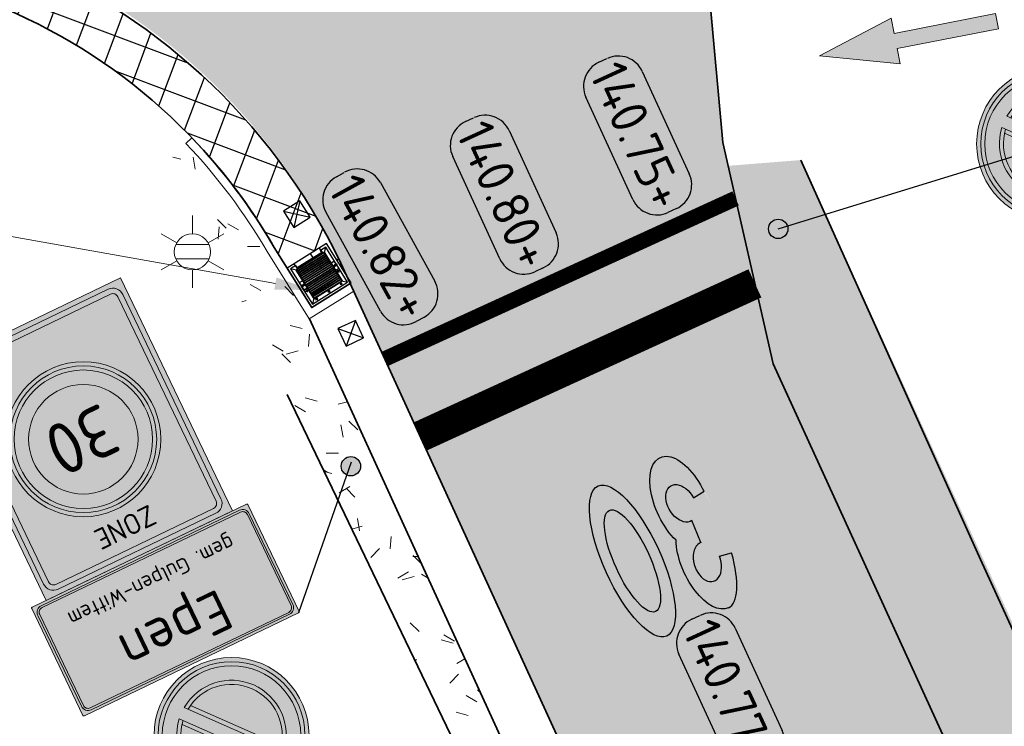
# Model space of a CAD drawing. Header units: metres. Extents: x 191748 to 192615, y 309710 to 310028.
# Tile 7 of 76: x 191797.42 to 191806.95, y 309842.45 to 309849.28. Entities that reach past the tile are written whole.
import ezdxf
from ezdxf import colors
from ezdxf.entities.mleader import LeaderData, LeaderLine
from ezdxf.enums import TextEntityAlignment as Align
from ezdxf.math import Vec2, Vec3

# ---------------------------------------------------------------- set-up
doc = ezdxf.new("R2010")
doc.units = ezdxf.units.M
doc.linetypes.add('VH-OPSLUITBAND-SO', pattern=[10, 4, -2, 2, -2])
doc.layers.add('0_Ontwerp', color=7, linetype='Continuous')
for name, color, linetype, lineweight in [('B-ME-IE-MEUBILAIR_WEGMEUBILAIR_LICHTMAST-S', 7, 'Continuous', 13), ('N-WE-GR-GRAS-A', 62, 'Continuous', 9), ('N-WE-IE-MEUBILAIR_WEGMEUBILAIR_VERKEERSBORDPAAL-S-200', 7, 'Continuous', 25), ('N-WE-RI-HWA_RIOOLPUT_BETON-S-200', 150, 'Continuous', 25), ('N-WE-VH-GOOT-G', 170, 'Continuous', 35), ('N-WE-VH-KANTOPSLUITING_OPSLUITBAND_80X200 VOORKANT-G', 1, 'Continuous', 35), ('N-WE-VH-KANTOPSLUITING_OPSLUITBAND_80X200-G', 5, 'VH-OPSLUITBAND-SO', 18), ('N-WE-VH-KANTVERHARDING-G', 5, 'Continuous', 35), ('N-WE-VH-VERHARDING_ASFALT-A', 253, 'Continuous', 9), ('N-WE-VH-VERHARDING_GRASBETON-A', 251, 'Continuous', 9), ('N-WE-VW-VERKEERSTEKEN_BORD_E-S-200', 7, 'Continuous', 25), ('N-WE-VW-VERKEERSTEKEN_BORD_ZONEBORD-S-200', 7, 'Continuous', 25), ('X-XX-AL-AANPIJLING-S', 6, 'Continuous', 5), ('X-XX-AL-AANPIJLING_INRIT-S', 6, 'Continuous', 5), ('X-XX-AL-HOOGTELABEL-S', 7, 'Continuous', 25)]:
    doc.layers.add(name, color=color, linetype=linetype, lineweight=lineweight)
doc.layers.add('N-WE-VW-MARKERING_DWARS-S', color=7, linetype='Continuous', true_color=0xf7f7f7)
doc.layers.add('N-WE-VW-MARKERING_SYMBOOL-S', color=7, linetype='Continuous', lineweight=25, true_color=0xf7f7f7)
doc.styles.add('NLCS-ISO', font='NLCS-ISO.ttf')
doc.styles.add('NLCS-ISO-ANNOTATIVE-T18', font='NLCS-ISO.ttf', dxfattribs={"height": 1.8})
doc.styles.add('NLCS-ISO-M200-T18', font='NLCS-ISO.ttf', dxfattribs={"height": 0.36})
doc.styles.add('NLCS-RVV-M200-T25', font='NLCS-RVV.ttf')
doc.styles.add('NLCS-RW', font='NLCS-RVV.ttf', dxfattribs={"height": 0.128})

# ---------------------------------------------------------------- blocks, each defined once
blk = doc.blocks.new('INRIT')
at = {"layer": 'X-XX-AL-AANPIJLING_INRIT-S'}
blk.add_hatch(color=254, dxfattribs=at).paths.add_polyline_path([(-1.75, 0.075), (-1.75, -0.075), (-0.75, -0.075), (-0.75, -0.225), (0, 0), (-0.75, 0.225), (-0.75, 0.075)])
at = {"layer": 'X-XX-AL-AANPIJLING_INRIT-S', "flags": 128}
blk.add_lwpolyline([(-1.75, 0.075), (-1.75, -0.075), (-0.75, -0.075), (-0.75, -0.225), (0, 0), (-0.75, 0.225), (-0.75, 0.075)], close=True, dxfattribs=at)
blk = doc.blocks.new('N-SVW-VERKEERSTEKEN_BORD_E01-SO')
at = {"true_color": 0xff0000}
h = blk.add_hatch(color=1, dxfattribs=at)
h.dxf.hatch_style = 1
h.paths.add_polyline_path([(-3.75, 0), (-3.55, 0, -1), (3.55, 0), (3.75, 0, 1)])
at = {"true_color": 0xffffff}
h = blk.add_hatch(color=7, dxfattribs=at)
h.dxf.hatch_style = 1
h.paths.add_polyline_path([(-3.55, 0), (-3.35, 0, -1), (3.35, 0), (3.55, 0, 1)])
at = {"true_color": 0xff0000}
h = blk.add_hatch(color=1, dxfattribs=at)
h.dxf.hatch_style = 1
h.paths.add_polyline_path([(-3.35, 0), (-2.65, 0, -1), (2.65, 0), (3.35, 0, 1)])
at = {"true_color": 0xffffff}
h = blk.add_hatch(color=7, dxfattribs=at)
h.dxf.hatch_style = 1
h.paths.add_polyline_path([(1.932, -1.507), (2.074, -1.65, 0.169585), (2.65, 0, 0.627905), (-1.65, 2.074), (-1.507, 1.932, -0.884205)])
at = {"true_color": 0x007dc8}
h = blk.add_hatch(color=152, dxfattribs=at)
h.dxf.hatch_style = 1
h.paths.add_polyline_path([(-1.342, 2.05), (2.05, -1.342, 0.145992), (2.45, 0, 0.596263)])
at = {"true_color": 0xff0000}
h = blk.add_hatch(color=1, dxfattribs=at)
h.dxf.hatch_style = 1
h.paths.add_polyline_path([(-1.65, 2.074, 0.056786), (-2.074, 1.65), (1.65, -2.074, 0.056786), (2.074, -1.65)])
at = {"true_color": 0xffffff}
h = blk.add_hatch(color=7, dxfattribs=at)
h.dxf.hatch_style = 1
h.paths.add_polyline_path([(-1.342, 2.05, 0.020695), (-1.507, 1.932), (1.932, -1.507, 0.020695), (2.05, -1.342)], flags=17)
h = blk.add_hatch(color=7, dxfattribs=at)
h.dxf.hatch_style = 1
h.paths.add_polyline_path([(-1.932, 1.507), (-2.074, 1.65, 0.169585), (-2.65, 0, 0.627905), (1.65, -2.074), (1.507, -1.932, -0.884205)])
h = blk.add_hatch(color=7, dxfattribs=at)
h.dxf.hatch_style = 1
h.paths.add_polyline_path([(-1.932, 1.507, 0.020695), (-2.05, 1.342), (1.342, -2.05, 0.020695), (1.507, -1.932)], flags=17)
at = {"true_color": 0x007dc8}
h = blk.add_hatch(color=152, dxfattribs=at)
h.dxf.hatch_style = 1
h.paths.add_polyline_path([(-2.05, 1.342, 0.145992), (-2.45, 0, 0.596263), (1.342, -2.05)])
at = {"true_color": 0xff0000}
h = blk.add_hatch(color=1, dxfattribs=at)
h.dxf.hatch_style = 1
h.paths.add_polyline_path([(3.75, 0), (3.55, 0, -1), (-3.55, 0), (-3.75, 0, 1)])
at = {"true_color": 0xffffff}
h = blk.add_hatch(color=7, dxfattribs=at)
h.dxf.hatch_style = 1
h.paths.add_polyline_path([(3.55, 0), (3.35, 0, -1), (-3.35, 0), (-3.55, 0, 1)])
at = {"true_color": 0xff0000}
h = blk.add_hatch(color=1, dxfattribs=at)
h.dxf.hatch_style = 1
h.paths.add_polyline_path([(3.35, 0), (2.65, 0, -1), (-2.65, 0), (-3.35, 0, 1)])
at = {"color": 7, "lineweight": 0, "true_color": 0xffffff}
for points in [[(2.074, -1.65), (-1.65, 2.074)], [(2.05, -1.342), (-1.342, 2.05)], [(1.65, -2.074), (-2.074, 1.65)], [(1.342, -2.05), (-2.05, 1.342)]]:
    blk.add_lwpolyline(points, dxfattribs=at)
at = {"color": 1, "lineweight": 0, "true_color": 0xff0000}
blk.add_circle((0, 0), 3.75, dxfattribs=at)
at = {"color": 7, "lineweight": 0, "true_color": 0xffffff}
for radius in [3.55, 3.35]:
    blk.add_circle((0, 0), radius, dxfattribs=at)
for radius, start, end in [(2.65, 321.5002, 128.4998), (2.45, 322.0335, 127.9665), (2.65, 141.5002, 308.4998), (2.45, 142.0335, 307.9665)]:
    blk.add_arc((0, 0), radius, start, end, dxfattribs=at)
blk = doc.blocks.new('SAL-HOOGTE-WEGPEIL-200-SO')
for p, q in [((-0.545, 0.3025), (0.545, 0.3025)), ((-0.8, -0.0425), (-0.8, 0.0425)), ((0.8, 0.0475), (0.8, -0.0425)), ((0.545, -0.2975), (-0.545, -0.2975))]:
    blk.add_line(p, q)
for centre, start, end in [((-0.545, 0.0475), 90, 180), ((0.545, 0.0475), 360, 90), ((-0.545, -0.0425), 180, 270), ((0.545, -0.0425), 270, 0)]:
    blk.add_arc(centre, 0.255, start, end)
at = {"style": 'NLCS-ISO'}
blk.add_attdef('HOOGTE', text='', height=0.36, dxfattribs=at).set_placement((0, 0.0025), align=Align.MIDDLE_CENTER)
blk = doc.blocks.new('Kombord')
at = {"layer": 'N-WE-VW-VERKEERSTEKEN_BORD_ZONEBORD-S-200'}
h = blk.add_hatch(color=160, dxfattribs=at)
h.dxf.hatch_style = 1
edge = h.paths.add_edge_path()
edge.add_arc((-1.1566, 1.1504), 0.01, 90, 180)
edge.add_line((-1.1666, 1.1504), (-1.1666, -1.1504))
edge.add_arc((-1.1566, -1.1504), 0.01, 180, 270)
edge.add_line((-1.1566, -1.1604), (-0.01, -1.1604))
edge.add_arc((-0.01, -1.1504), 0.01, 270, 360)
edge.add_line((0, -1.1504), (0, 1.1504))
edge.add_arc((-0.01, 1.1504), 0.01, 0, 90)
edge.add_line((-0.01, 1.1604), (-1.1566, 1.1604))
at = {"layer": 'N-WE-VW-VERKEERSTEKEN_BORD_ZONEBORD-S-200', "true_color": 0xffffff}
h = blk.add_hatch(color=7, dxfattribs=at)
h.dxf.hatch_style = 1
edge = h.paths.add_edge_path(flags=16)
edge.add_line((-1.1216, -1.0654), (-1.1216, 1.0654))
edge.add_arc((-1.0716, 1.0654), 0.05, 90, 180, ccw=False)
edge.add_line((-1.0716, 1.1154), (-0.095, 1.1154))
edge.add_arc((-0.095, 1.0654), 0.05, 0, 90, ccw=False)
edge.add_line((-0.045, 1.0654), (-0.045, -1.0654))
edge.add_arc((-0.095, -1.0654), 0.05, -90, 0, ccw=False)
edge.add_line((-0.095, -1.1154), (-1.0716, -1.1154))
edge.add_arc((-1.0716, -1.0654), 0.05, 180, 270, ccw=False)
edge = h.paths.add_edge_path()
edge.add_line((-1.1416, -1.0654), (-1.1416, 1.0654))
edge.add_arc((-1.0716, 1.0654), 0.07, 90, 180, ccw=False)
edge.add_line((-1.0716, 1.1354), (-0.095, 1.1354))
edge.add_arc((-0.095, 1.0654), 0.07, 0, 90, ccw=False)
edge.add_line((-0.025, 1.0654), (-0.025, -1.0654))
edge.add_arc((-0.095, -1.0654), 0.07, -90, 0, ccw=False)
edge.add_line((-0.095, -1.1354), (-1.0716, -1.1354))
edge.add_arc((-1.0716, -1.0654), 0.07, 180, 270, ccw=False)
at = {"layer": 'N-WE-VW-VERKEERSTEKEN_BORD_ZONEBORD-S-200', "color": 7, "lineweight": 0, "true_color": 0xffffff, "flags": 128}
for points in [[(-1.1666, -1.1504), (-1.1666, 1.1504, -0.414214), (-1.1566, 1.1604), (-0.01, 1.1604, -0.414214), (0, 1.1504), (0, -1.1504, -0.414214), (-0.01, -1.1604), (-1.1566, -1.1604, -0.414214)], [(-1.1416, -1.0654), (-1.1416, 1.0654, -0.414214), (-1.0716, 1.1354), (-0.095, 1.1354, -0.414214), (-0.025, 1.0654), (-0.025, -1.0654, -0.414214), (-0.095, -1.1354), (-1.0716, -1.1354, -0.414214)], [(-1.1216, -1.0654), (-1.1216, 1.0654, -0.414214), (-1.0716, 1.1154), (-0.095, 1.1154, -0.414214), (-0.045, 1.0654), (-0.045, -1.0654, -0.414214), (-0.095, -1.1154), (-1.0716, -1.1154, -0.414214)]]:
    blk.add_lwpolyline(points, format="xyb", close=True, dxfattribs=at)
at = {"layer": 'N-WE-VW-VERKEERSTEKEN_BORD_ZONEBORD-S-200', "color": 7, "true_color": 0xffffff, "insert": (-0.5833, 0), "char_height": 0.4, "attachment_point": 5, "rotation": 90, "style": 'NLCS-RW'}
blk.add_mtext_dynamic_manual_height_columns('Epen\\P{\\H0.375x;gem. Gulpen-Wittem}', width=17.598866, gutter_width=9, heights=[0], dxfattribs=at)
blk = doc.blocks.new('B-SIE-WEG_LICHTMAST-SO')
at = {"color": 0, "linetype": 'ByBlock', "lineweight": -2}
for points in [[(0, 0.875), (0, 1.75)], [(-0.758, 0.437), (-1.516, 0.875)], [(0.758, 0.437), (1.516, 0.875)], [(-0.804, 0.346), (0.804, 0.346)], [(-0.758, -0.438), (-1.516, -0.875)], [(-0.804, -0.346), (0.804, -0.346)], [(0.758, -0.438), (1.516, -0.875)], [(0, -0.875), (0, -1.75)]]:
    blk.add_lwpolyline(points, dxfattribs=at)
blk.add_circle((0, 0), 0.875, dxfattribs=at)
at = {"color": 0, "linetype": 'ByBlock', "lineweight": -2, "style": 'NLCS-ISO-ANNOTATIVE-T18'}
blk.add_attdef('SYMBOOL', (2.5, -2.5), '', height=1.8, dxfattribs=at)
blk = doc.blocks.new('N-SVW-VERKEERSTEKEN_BORD_ZONEBORD BEGIN_A01_030-SO')
at = {"true_color": 0xffffff}
h = blk.add_hatch(color=7, dxfattribs=at)
h.dxf.hatch_style = 1
h.paths.add_polyline_path([(5.002, 6.251), (-5.002, 6.251), (-5.002, 0), (-4.756, 0), (-4.756, 5.486, -0.414214), (-4.231, 6.011), (4.247, 6.011, -0.414214), (4.772, 5.486), (4.772, 0), (5.002, 0)])
at = {"true_color": 0x191919}
h = blk.add_hatch(color=250, dxfattribs=at)
h.dxf.hatch_style = 1
h.paths.add_polyline_path([(-4.494, 5.486, -0.414214), (-4.231, 5.748), (4.247, 5.748, -0.414214), (4.51, 5.486), (4.51, 0), (4.772, 0), (4.772, 5.486, 0.414214), (4.247, 6.011), (-4.231, 6.011, 0.414214), (-4.756, 5.486), (-4.756, 0), (-4.494, 0)])
at = {"true_color": 0xffffff}
h = blk.add_hatch(color=7, dxfattribs=at)
h.dxf.hatch_style = 1
h.paths.add_polyline_path([(4.51, 5.486, 0.414214), (4.247, 5.748), (-4.231, 5.748, 0.414214), (-4.494, 5.486), (-4.494, 0), (-3.75, 0, -1), (3.75, 0), (4.51, 0)])
at = {"true_color": 0xff0000}
h = blk.add_hatch(color=1, dxfattribs=at)
h.dxf.hatch_style = 1
h.paths.add_polyline_path([(-3.75, 0), (-3.55, 0, -1), (3.55, 0), (3.75, 0, 1)])
at = {"true_color": 0xffffff}
h = blk.add_hatch(color=7, dxfattribs=at)
h.dxf.hatch_style = 1
h.paths.add_polyline_path([(-3.55, 0), (-3.35, 0, -1), (3.35, 0), (3.55, 0, 1)])
at = {"true_color": 0xff0000}
h = blk.add_hatch(color=1, dxfattribs=at)
h.dxf.hatch_style = 1
h.paths.add_polyline_path([(-3.35, 0), (-2.65, 0, -1), (2.65, 0), (3.35, 0, 1)])
at = {"true_color": 0xffffff}
h = blk.add_hatch(color=7, dxfattribs=at)
h.dxf.hatch_style = 1
h.paths.add_polyline_path([(-2.65, 0), (2.65, 0, 1)])
h = blk.add_hatch(color=7, dxfattribs=at)
h.dxf.hatch_style = 1
h.paths.add_polyline_path([(5.002, 0), (4.772, 0), (4.772, -5.491, -0.414214), (4.247, -6.016), (-4.231, -6.016, -0.414214), (-4.756, -5.491), (-4.756, 0), (-5.002, 0), (-5.002, -6.251), (5.002, -6.251)])
at = {"true_color": 0x191919}
h = blk.add_hatch(color=250, dxfattribs=at)
h.dxf.hatch_style = 1
h.paths.add_polyline_path([(-4.494, 0), (-4.756, 0), (-4.756, -5.491, 0.414214), (-4.231, -6.016), (4.247, -6.016, 0.414214), (4.772, -5.491), (4.772, 0), (4.51, 0), (4.51, -5.491, -0.414214), (4.247, -5.753), (-4.231, -5.753, -0.414214), (-4.494, -5.491)])
at = {"true_color": 0xffffff}
h = blk.add_hatch(color=7, dxfattribs=at)
h.dxf.hatch_style = 1
h.paths.add_polyline_path([(-3.75, 0), (-4.494, 0), (-4.494, -5.491, 0.414214), (-4.231, -5.753), (4.247, -5.753, 0.414214), (4.51, -5.491), (4.51, 0), (3.75, 0, -1)])
at = {"true_color": 0xff0000}
h = blk.add_hatch(color=1, dxfattribs=at)
h.dxf.hatch_style = 1
h.paths.add_polyline_path([(3.75, 0), (3.55, 0, -1), (-3.55, 0), (-3.75, 0, 1)])
at = {"true_color": 0xffffff}
h = blk.add_hatch(color=7, dxfattribs=at)
h.dxf.hatch_style = 1
h.paths.add_polyline_path([(3.55, 0), (3.35, 0, -1), (-3.35, 0), (-3.55, 0, 1)])
at = {"true_color": 0xff0000}
h = blk.add_hatch(color=1, dxfattribs=at)
h.dxf.hatch_style = 1
h.paths.add_polyline_path([(3.35, 0), (2.65, 0, -1), (-2.65, 0), (-3.35, 0, 1)])
at = {"true_color": 0xffffff}
h = blk.add_hatch(color=7, dxfattribs=at)
h.dxf.hatch_style = 1
h.paths.add_polyline_path([(2.65, 0), (-2.65, 0, 1)])
at = {"color": 251, "lineweight": 0, "true_color": 0x4b4b4b}
blk.add_lwpolyline([(-5.002, 6.251), (5.002, 6.251), (5.002, -6.251), (-5.002, -6.251)], close=True, dxfattribs=at)
at = {"color": 250, "lineweight": 0, "true_color": 0x191919}
for points in [[(-4.231, 6.011), (4.247, 6.011, -0.414214), (4.772, 5.486), (4.772, -5.491, -0.414214), (4.247, -6.016), (-4.231, -6.016, -0.414214), (-4.756, -5.491), (-4.756, 5.486, -0.414214)], [(-4.231, 5.748), (4.247, 5.748, -0.414214), (4.51, 5.486), (4.51, -5.491, -0.414214), (4.247, -5.753), (-4.231, -5.753, -0.414214), (-4.494, -5.491), (-4.494, 5.486, -0.414214)]]:
    blk.add_lwpolyline(points, format="xyb", close=True, dxfattribs=at)
at = {"color": 1, "lineweight": 0, "true_color": 0xff0000}
blk.add_circle((0, 0), 3.75, dxfattribs=at)
at = {"color": 7, "lineweight": 0, "true_color": 0xffffff}
for radius in [3.55, 3.35, 2.65]:
    blk.add_circle((0, 0), radius, dxfattribs=at)
at = {"color": 250, "true_color": 0x191919, "style": 'NLCS-RVV-M200-T25'}
for s, height, p in [('ZONE', 1, (0.02, 4.714)), ('30', 2.5, (0.1, 0))]:
    blk.add_text(s, height=height, dxfattribs=at).set_placement(p, align=Align.MIDDLE_CENTER)
blk.add_attdef('RVV_ONDERSCHRIFT', text='', height=1, dxfattribs=at).set_placement((0.02, -4.717), align=Align.MIDDLE_CENTER)
blk = doc.blocks.new('SVW-MARKERING_SYMBOOL_30_1.6')
h = blk.add_hatch(color=256)
h.dxf.hatch_style = 1
edge = h.paths.add_edge_path()
edge.add_ellipse((-0.3233, 1.1094), major_axis=(0, 0.4892), ratio=0.505908, start_angle=229.69703, end_angle=360)
edge.add_ellipse((-0.3233, 0.7784), major_axis=(0, 0.8202), ratio=0.336382, start_angle=360, end_angle=424.7382)
edge.add_line((-0.5728, 1.1284), (-0.4532, 1.1094))
edge.add_ellipse((-0.3233, 1.1094), major_axis=(0.0206, 0.1955), ratio=0.658877, start_angle=180, end_angle=453.97914, ccw=False)
edge.add_line((-0.3439, 0.9139), (-0.3526, 0.6842))
edge.add_ellipse((-0.3285, 0.4892), major_axis=(0.0206, -0.1955), ratio=0.658877, start_angle=-93.97914, end_angle=181.54452, ccw=False)
edge.add_line((-0.4584, 0.4892), (-0.5794, 0.4729))
edge.add_ellipse((-0.3233, 0.7784), major_axis=(0, 0.8202), ratio=0.336382, start_angle=471.86752, end_angle=474.28139)
edge.add_ellipse((-0.3285, 0.4892), major_axis=(0, 0.4892), ratio=0.505908, start_angle=95.64436, end_angle=180)
edge.add_ellipse((-0.3285, 0.4892), major_axis=(0, 0.4892), ratio=0.505908, start_angle=180, end_angle=308.3955)
h = blk.add_hatch(color=256)
h.dxf.hatch_style = 1
edge = h.paths.add_edge_path()
edge.add_ellipse((0.3328, 0.8), major_axis=(0, 0.7986), ratio=0.345489, start_angle=0, end_angle=360)
edge = h.paths.add_edge_path(flags=16)
edge.add_ellipse((0.3328, 0.8), major_axis=(0, 0.5379), ratio=0.31733, start_angle=0, end_angle=360)
at = {"flags": 128}
for points in [[(-0.4532, 1.1094), (-0.5728, 1.1284)], [(-0.3439, 0.9139), (-0.3526, 0.6842)], [(-0.4584, 0.4892), (-0.5794, 0.4729)]]:
    blk.add_lwpolyline(points, dxfattribs=at)
for centre, major_axis, ratio, start_param, end_param in [((-0.3233, 0.7784), (0, 0.8202), 0.336382, 6.283185, 7.41308), ((-0.3233, 1.1094), (0.0206, 0.1955), 0.658877, 3.114636, 7.923431), ((-0.3233, 0.7784), (0, 0.8202), 0.336382, 8.235642, 8.277772)]:
    blk.add_ellipse(centre, major_axis=major_axis, ratio=ratio, start_param=start_param, end_param=end_param)
at = {"extrusion": (0, 0, -1)}
for centre, major_axis, ratio, start_param, end_param in [((-0.3233, 1.1094), (0, 0.4892), 0.505908, 0, 2.274216), ((-0.3285, 0.4892), (0, 0.4892), 0.505908, 0.900669, 4.613876), ((-0.3285, 0.4892), (0.0206, -0.1955), 0.658877, 3.114636, 7.923431)]:
    blk.add_ellipse(centre, major_axis=major_axis, ratio=ratio, start_param=start_param, end_param=end_param, dxfattribs=at)
for major_axis, ratio in [((0, 0.7986), 0.345489), ((0, 0.7986), 0.345489), ((0, 0.7986), 0.345489), ((0, 0.7986), 0.345489), ((0, 0.5379), 0.31733)]:
    blk.add_ellipse((0.3328, 0.8), major_axis=major_axis, ratio=ratio)
blk = doc.blocks.new('Roosterdeksel')
at = {"lineweight": -2}
for points in [[(-1.1, -0.55), (0, -0.55), (0, 0.55), (-1.1, 0.55)], [(-0.95, -0.4), (-0.15, -0.4), (-0.15, 0.4), (-0.95, 0.4)]]:
    blk.add_lwpolyline(points, close=True, dxfattribs=at)
for points in [[(-0.555, 0.49), (-1.04, 0.49), (-1.04, -0.49), (-0.555, -0.49)], [(-0.06, 0.34), (-0.06, 0.49), (-0.545, 0.49)], [(-0.555, 0.39), (-0.94, 0.39), (-0.94, -0.39), (-0.555, -0.39)], [(-0.16, 0.34), (-0.16, 0.39), (-0.545, 0.39)], [(-0.545, -0.39), (-0.16, -0.39), (-0.16, -0.34)], [(-0.545, -0.49), (-0.06, -0.49), (-0.06, -0.34)]]:
    blk.add_lwpolyline(points, dxfattribs=at)
at = {"flags": 128}
for points in [[(-0.94, 0.39), (-1.04, 0.49)], [(-0.7, 0.472), (-0.7, 0.408)], [(-0.565, 0.4), (-0.565, 0.48)], [(-0.555, 0.48), (-0.555, 0.49)], [(-0.555, 0.4), (-0.555, 0.48)], [(-0.55, 0.378), (-0.55, 0.501)], [(-0.545, 0.48), (-0.545, 0.49)], [(-0.545, 0.4), (-0.545, 0.48)], [(-0.535, 0.4), (-0.535, 0.48)], [(-0.16, 0.39), (-0.06, 0.49)], [(-0.953, 0.34), (-1.025, 0.34)], [(-0.99, 0.372), (-0.99, 0.308)], [(-0.904, -0.39), (-0.904, 0.39)], [(-0.894, -0.39), (-0.894, 0.39)], [(-0.858, -0.39), (-0.858, 0.39)], [(-0.848, -0.39), (-0.848, 0.39)], [(-0.812, -0.39), (-0.812, 0.39)], [(-0.802, -0.39), (-0.802, 0.39)], [(-0.766, -0.39), (-0.766, 0.39)], [(-0.756, -0.39), (-0.756, 0.39)], [(-0.663, 0.44), (-0.735, 0.44)], [(-0.72, -0.39), (-0.72, 0.39)], [(-0.71, -0.39), (-0.71, 0.39)], [(-0.674, -0.39), (-0.674, 0.39)], [(-0.664, -0.39), (-0.664, 0.39)], [(-0.628, -0.39), (-0.628, 0.39)], [(-0.618, -0.39), (-0.618, 0.39)], [(-0.582, -0.39), (-0.582, 0.39)], [(-0.572, -0.39), (-0.572, 0.39)], [(-0.535, 0.454), (-0.565, 0.454)], [(-0.535, 0.426), (-0.565, 0.426)], [(-0.555, 0.39), (-0.555, 0.4)], [(-0.545, 0.39), (-0.545, 0.4)], [(-0.528, -0.39), (-0.528, 0.39)], [(-0.518, -0.39), (-0.518, 0.39)], [(-0.482, -0.39), (-0.482, 0.39)], [(-0.472, -0.39), (-0.472, 0.39)], [(-0.436, -0.39), (-0.436, 0.39)], [(-0.426, -0.39), (-0.426, 0.39)], [(-0.39, -0.39), (-0.39, 0.39)], [(-0.38, -0.39), (-0.38, 0.39)], [(-0.344, -0.39), (-0.344, 0.39)], [(-0.334, -0.39), (-0.334, 0.39)], [(-0.298, -0.39), (-0.298, 0.39)], [(-0.288, -0.39), (-0.288, 0.39)], [(-0.252, -0.39), (-0.252, 0.39)], [(-0.242, -0.39), (-0.242, 0.39)], [(-0.206, -0.39), (-0.206, 0.39)], [(-0.196, -0.39), (-0.196, 0.39)], [(-0.12, 0.34), (-0.16, 0.34)], [(-0.16, -0.34), (-0.16, 0.34)], [(-0.06, 0.35), (-0.15, 0.35)], [(-0.12, -0.34), (-0.12, 0.34)], [(-0.12, 0.34), (-0.06, 0.34)], [(-0.06, 0.35), (0, 0.35)], [(-0.953, 0), (-1.025, 0)], [(-0.99, 0.032), (-0.99, -0.032)], [(-0.12, -0.1), (-0.15, -0.1)], [(-0.12, -0.1), (0, -0.1)], [(-0.94, -0.39), (-1.04, -0.49)], [(-0.953, -0.34), (-1.025, -0.34)], [(-0.99, -0.308), (-0.99, -0.372)], [(-0.663, -0.44), (-0.735, -0.44)], [(-0.7, -0.408), (-0.7, -0.472)], [(-0.565, -0.48), (-0.565, -0.4)], [(-0.535, -0.426), (-0.565, -0.426)], [(-0.535, -0.454), (-0.565, -0.454)], [(-0.555, -0.4), (-0.555, -0.39)], [(-0.555, -0.48), (-0.555, -0.4)], [(-0.55, -0.502), (-0.55, -0.379)], [(-0.545, -0.4), (-0.545, -0.39)], [(-0.545, -0.48), (-0.545, -0.4)], [(-0.535, -0.48), (-0.535, -0.4)], [(-0.12, -0.34), (-0.16, -0.34)], [(-0.16, -0.39), (-0.06, -0.49)], [(-0.06, -0.35), (-0.15, -0.35)], [(-0.12, -0.34), (-0.06, -0.34)], [(-0.06, -0.35), (0, -0.35)], [(-0.555, -0.49), (-0.555, -0.48)], [(-0.545, -0.49), (-0.545, -0.48)]]:
    blk.add_lwpolyline(points, dxfattribs=at)
for points in [[(-0.655, 0.48), (-0.445, 0.48), (-0.445, 0.4), (-0.655, 0.4)], [(-0.655, -0.4), (-0.445, -0.4), (-0.445, -0.48), (-0.655, -0.48)]]:
    blk.add_lwpolyline(points, close=True)
for centre, radius in [((-0.99, 0.34), 0.015), ((-0.99, 0.34), 0.005), ((-0.7, 0.44), 0.015), ((-0.7, 0.44), 0.005), ((-0.99, 0), 0.015), ((-0.99, 0), 0.005), ((-0.99, -0.34), 0.015), ((-0.99, -0.34), 0.005), ((-0.7, -0.44), 0.015), ((-0.7, -0.44), 0.005)]:
    blk.add_circle(centre, radius)
blk = doc.blocks.new('SIE-WEG_PAAL_ALGEMEEN-SO')
h = blk.add_hatch(color=256)
edge = h.paths.add_edge_path()
edge.add_arc((0, 0), 0.938, 0, 360)
blk.add_circle((0, 0), 0.938)
blk = doc.blocks.new('SIE-WEG_PAAL_HOUT-SO')
for p, q in [((-0.9375, 0.9375), (0.9375, -0.9375)), ((0.9375, 0.9375), (-0.9375, -0.9375))]:
    blk.add_line(p, q)
at = {"flags": 128}
blk.add_lwpolyline([(-0.9375, -0.9375), (0.9375, -0.9375), (0.9375, 0.9375), (-0.9375, 0.9375)], close=True, dxfattribs=at)

msp = doc.modelspace()

# ---------------------------------------------------------------- hatches: boundary and pattern name
at = {"layer": '0_Ontwerp'}
h = msp.add_hatch(dxfattribs=at)
h.set_pattern_fill('ANSI37', color=170, scale=0.1)
h.set_pattern_definition([(69.40086, (191800.82956, 309845.8217), (-0.2972006, 0.1117053), []), (159.40086, (191800.82956, 309845.8217), (-0.1117053, -0.2972006), [])])
edge = h.paths.add_edge_path()
edge.add_line((191800.5841, 309846.8076), (191800.5284, 309846.9284))
edge.add_arc((191795.1194, 309844.3317), 6, 25.64496, 111.33031)
edge.add_line((191792.9369, 309849.9207), (191784.533, 309846.639))
edge.add_line((191784.533, 309846.639), (191779.465, 309844.513))
edge.add_line((191779.465, 309844.513), (191771.452, 309841.278))
edge.add_arc((191775.2324, 309829.9866), 11.9074, 108.5106, 134.14598)
edge.add_line((191766.939, 309838.531), (191758.675, 309831.351))
edge.add_line((191758.675, 309831.351), (191757.566, 309830.068))
edge.add_line((191757.566, 309830.068), (191752.899, 309823.834))
edge.add_line((191752.899, 309823.834), (191748.779, 309818.281))
edge.add_line((191748.779, 309818.281), (191749.1805, 309817.9831))
edge.add_line((191749.1805, 309817.9831), (191753.2999, 309823.5352))
edge.add_line((191753.2999, 309823.5352), (191757.9557, 309829.7543))
edge.add_line((191757.9557, 309829.7543), (191759.0299, 309830.997))
edge.add_line((191759.0299, 309830.997), (191767.2775, 309838.1627))
edge.add_arc((191775.2324, 309829.9866), 11.4074, 108.43526, 134.21452, ccw=False)
edge.add_line((191771.625, 309840.8086), (191779.6553, 309844.0506))
edge.add_line((191779.6553, 309844.0506), (191784.7207, 309846.1755))
edge.add_line((191784.7207, 309846.1755), (191793.1188, 309849.4549))
edge.add_arc((191795.1194, 309844.3317), 5.5, 30.00163, 111.33031, ccw=False)
edge.add_line((191799.8825, 309847.0818), (191800.008, 309846.8807))
edge.add_line((191800.008, 309846.8807), (191800.3897, 309847.119))
edge.add_line((191800.3897, 309847.119), (191800.5841, 309846.8076))
at = {"layer": 'N-WE-GR-GRAS-A'}
h = msp.add_hatch(dxfattribs=at)
h.set_pattern_fill('AGR-GRAS_01', color=256, scale=0.04, pattern_type=2)
h.set_pattern_definition([(0, (191816.144, 309812.09), (1, 1), [0.12, -0.8]), (45, (191816.544, 309812.29), (-0.113137, 1.86676), [0.12, -0.8]), (30, (191816.224, 309812.21), (0.227461, 1.286025), [0.12, -0.8]), (15, (191816.464, 309812.57), (0.385627, 0.724494), [0.12, -0.8]), (135, (191816.304, 309814.09), (-0.028284, -0.650538), [0.12, -0.8]), (150, (191817.344, 309812.49), (0.215692, -0.58641), [0.12, -0.8]), (165, (191816.384, 309812.13), (0.143452, -0.701015), [0.12, -0.8]), (85, (191816.544, 309812.49), (-0.872677, 1.040016), [0.12, -0.8]), (100, (191816.144, 309812.09), (-1.112118, 0.778713), [0.12, -0.8])])
edge = h.paths.add_edge_path()
edge.add_line((191805.5234, 309834.8087), (191800.2253, 309846.3915))
edge.add_line((191800.2253, 309846.3915), (191800.2208, 309846.3888))
edge.add_line((191800.2208, 309846.3888), (191799.8139, 309847.0406))
edge.add_arc((191795.1194, 309844.3317), 5.42, 29.98714, 43.85764)
edge.add_line((191799.0276, 309848.087), (191798.8918, 309847.9458))
edge.add_line((191798.8918, 309847.9458), (191800.0099, 309845.6569))
edge.add_line((191800.0099, 309845.6569), (191805.4787, 309834.2792))
edge.add_arc((191803.7041, 309833.978), 1.8, 9.63143, 24.57991)
edge.add_line((191805.3409, 309834.7268), (191805.5234, 309834.8087))
h = msp.add_hatch(dxfattribs=at)
h.set_pattern_fill('AGR-GRAS_01', color=256, scale=0.04, pattern_type=2)
h.set_pattern_definition([(0, (0, 0), (1, 1), [0.12, -0.8]), (45, (0.4, 0.2), (-0.113137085, 1.8667619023), [0.12, -0.8]), (30, (0.08, 0.12), (0.2274613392, 1.2860254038), [0.12, -0.8]), (15, (0.32, 0.48), (0.3856270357, 0.724494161), [0.12, -0.8]), (135, (0.16, 2), (-0.02828427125, -0.6505382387), [0.12, -0.8]), (150, (1.2, 0.4), (0.2156921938, -0.5864101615), [0.12, -0.8]), (165, (0.24, 0.04), (0.1434520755, -0.7010146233), [0.12, -0.8]), (85, (0.4, 0.4), (-0.8726773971, 1.0400164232), [0.12, -0.8]), (100, (0, 0), (-1.1121176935, 0.7787131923), [0.12, -0.8])])
edge = h.paths.add_edge_path()
edge.add_line((191804.2775, 309847.8709), (191804.7133, 309845.9556))
edge.add_line((191804.7133, 309845.9556), (191809.921, 309834.5705))
edge.add_line((191809.921, 309834.5705), (191810.2534, 309833.8437))
edge.add_line((191810.2534, 309833.8437), (191810.7081, 309834.0517))
edge.add_line((191810.7081, 309834.0517), (191811.1241, 309833.1423))
edge.add_line((191811.1241, 309833.1423), (191810.8512, 309833.0176))
edge.add_line((191810.8512, 309833.0176), (191819.5208, 309814.0641))
edge.add_arc((191887.5426, 309845.178), 74.8, 204.57991, 217.23848)
edge.add_arc((191837.3868, 309807.0546), 11.8, 217.23848, 252.84836)
edge.add_arc((191848.593, 309843.3647), 49.8, 252.84836, 264.93301)
edge.add_arc((191848.8884, 309843.3376), 49.8, 264.59177, 264.76306)
edge.add_line((191844.3429, 309793.7455), (191846.0867, 309793.5856))
edge.add_line((191846.0867, 309793.5856), (191846.1019, 309793.7523))
edge.add_line((191846.1019, 309793.7523), (191837.452, 309794.947))
edge.add_line((191837.452, 309794.947), (191832.561, 309796.652))
edge.add_line((191832.561, 309796.652), (191827.251, 309801.191))
edge.add_line((191827.251, 309801.191), (191824.733, 309804.74))
edge.add_line((191824.733, 309804.74), (191821.217, 309811.418))
edge.add_line((191821.217, 309811.418), (191819.411, 309815.347))
edge.add_line((191819.411, 309815.347), (191819.713, 309815.649))
edge.add_line((191819.713, 309815.649), (191814.637, 309826.754))
edge.add_line((191814.637, 309826.754), (191812.897, 309830.6208))
edge.add_line((191812.897, 309830.6208), (191804.981, 309847.9268))
edge.add_line((191804.981, 309847.9268), (191804.2775, 309847.8709))
at = {"layer": 'N-WE-VH-VERHARDING_ASFALT-A'}
h = msp.add_hatch(color=256, dxfattribs=at)
h.dxf.hatch_style = 1
edge = h.paths.add_edge_path()
edge.add_line((191800.5284, 309846.9284), (191800.6668, 309846.6284))
edge.add_line((191800.6668, 309846.6284), (191800.7989, 309846.3396))
edge.add_line((191800.7989, 309846.3396), (191800.922, 309846.0703))
edge.add_line((191800.922, 309846.0703), (191807.5775, 309831.5201))
edge.add_line((191807.5775, 309831.5201), (191810.6694, 309832.9344))
edge.add_line((191810.6694, 309832.9344), (191804.7133, 309845.9556))
edge.add_line((191804.7133, 309845.9556), (191804.3323, 309847.6301))
edge.add_line((191804.3323, 309847.6301), (191804.226, 309848.097))
edge.add_line((191804.226, 309848.097), (191804.008, 309850.479))
edge.add_arc((191805.7703, 309851.1321), 1.8795, 111.8122, 200.33378, ccw=False)
edge.add_line((191805.072, 309852.877), (191807.818, 309853.976))
edge.add_line((191807.818, 309853.976), (191809.044, 309853.83))
edge.add_line((191809.044, 309853.83), (191809.1441, 309853.802))
edge.add_line((191809.1441, 309853.802), (191807.134, 309860.714))
edge.add_line((191807.134, 309860.714), (191807.089, 309860.662))
edge.add_line((191807.089, 309860.662), (191806.782, 309861.682))
edge.add_line((191806.782, 309861.682), (191807.187, 309864.324))
edge.add_line((191807.187, 309864.324), (191804.042, 309865.334))
edge.add_line((191804.042, 309865.334), (191802.3415, 309860.6322))
edge.add_arc((191792.5643, 309864.3837), 10.4722, 294.61561, 339.00829, ccw=False)
edge.add_line((191796.9263, 309854.8631), (191791.9233, 309852.687))
edge.add_line((191791.9233, 309852.687), (191792.4415, 309851.3083))
edge.add_line((191792.4415, 309851.3083), (191792.9715, 309849.9342))
edge.add_arc((191795.1531, 309844.4167), 5.9332, 25.04601, 111.57381, ccw=False)
at = {"layer": 'N-WE-VH-VERHARDING_GRASBETON-A'}
h = msp.add_hatch(dxfattribs=at)
h.set_pattern_fill('AVH-GRASBETONSTEEN_02-SO', color=256, scale=0.2, pattern_type=2)
h.set_pattern_definition([(69.5799, (191801.98343, 309846.09383), (-0.2624047, 0.0976922), [0.14, -0.14]), (159.5799, (191801.98343, 309846.09383), (-0.0976922, -0.2624047), [0.14, -0.14]), (69.5799, (191801.85223, 309846.14267), (-0.2624047, 0.0976922), [0.14, -0.14]), (159.5799, (191802.03227, 309846.22503), (-0.0976922, -0.2624047), [0.14, -0.14])])
edge = h.paths.add_edge_path()
edge.add_line((191804.042, 309865.334), (191802.408, 309860.816))
edge.add_arc((191792.5716, 309864.3735), 10.4599, 294.60238, 340.11674, ccw=False)
edge.add_line((191796.9263, 309854.8631), (191791.9233, 309852.687))
edge.add_line((191791.9233, 309852.687), (191790.9919, 309852.3233))
edge.add_line((191790.9919, 309852.3233), (191782.093, 309849.04))
edge.add_line((191782.093, 309849.04), (191774.919, 309846.036))
edge.add_line((191774.919, 309846.036), (191773.4272, 309845.4572))
edge.add_line((191773.4272, 309845.4572), (191770.262, 309844.229))
edge.add_line((191770.262, 309844.229), (191770.045, 309844.7884))
edge.add_line((191770.045, 309844.7884), (191773.2102, 309846.0165))
edge.add_line((191773.2102, 309846.0165), (191774.6946, 309846.5925))
edge.add_line((191774.6946, 309846.5925), (191781.8732, 309849.5984))
edge.add_line((191781.8732, 309849.5984), (191790.779, 309852.8843))
edge.add_line((191790.779, 309852.8843), (191791.6944, 309853.2418))
edge.add_line((191791.6944, 309853.2418), (191796.6816, 309855.411))
edge.add_arc((191792.5716, 309864.3735), 9.8599, 294.63521, 340.11674)
edge.add_line((191801.8438, 309861.0201), (191803.4704, 309865.5176))
edge.add_line((191803.4704, 309865.5176), (191804.042, 309865.334))

# ---------------------------------------------------------------- linework, layer by layer
at = {"layer": 'N-WE-IE-MEUBILAIR_WEGMEUBILAIR_VERKEERSBORDPAAL-S-200'}
for points in [[(191804.7616, 309847.2608), (191807.4325, 309848.0835)], [(191800.6269, 309845.0039), (191800.1194, 309843.5456)]]:
    msp.add_lwpolyline(points, dxfattribs=at)
at = {"layer": 'N-WE-VH-GOOT-G'}
for points in [[(191804.042, 309865.334), (191807.187, 309864.324), (191806.782, 309861.682), (191807.089, 309860.662), (191807.134, 309860.714), (191809.1441, 309853.802), (191809.044, 309853.83), (191807.818, 309853.976), (191805.2183, 309852.9356, 0.331769), (191803.9698, 309850.8965), (191804.226, 309848.097), (191804.7133, 309845.9556), (191810.6694, 309832.9344)], [(191800.9221, 309846.0702), (191800.9221, 309846.0702), (191800.5284, 309846.9284, 0.392325), (191792.9369, 309849.9207), (191784.533, 309846.639), (191779.465, 309844.513), (191771.452, 309841.278, 0.112324), (191766.939, 309838.531), (191758.675, 309831.351), (191757.566, 309830.068), (191752.899, 309823.834), (191748.779, 309818.281), (191749.1805, 309817.9831), (191753.2999, 309823.5352), (191757.9557, 309829.7543), (191759.0299, 309830.997), (191767.2775, 309838.1627, -0.11296), (191771.625, 309840.8086), (191779.6553, 309844.0506), (191784.7207, 309846.1755), (191793.1188, 309849.4549, -0.37055), (191799.8825, 309847.0818), (191800.2463, 309846.499)]]:
    msp.add_lwpolyline(points, format="xyb", dxfattribs=at)
for points in [[(191800.2253, 309846.3916), (191805.5234, 309834.8087)], [(191807.3956, 309831.4369), (191807.5775, 309831.5201), (191800.9221, 309846.0702)]]:
    msp.add_lwpolyline(points, dxfattribs=at)
at = {"layer": 'N-WE-VH-KANTOPSLUITING_OPSLUITBAND_80X200 VOORKANT-G'}
msp.add_lwpolyline([(191800.6191, 309846.7317), (191800.2463, 309846.499), (191799.8825, 309847.0818, 0.06055), (191799.085, 309848.1428), (191799.0276, 309848.087)], format="xyb", dxfattribs=at)
at = {"layer": 'N-WE-VH-KANTOPSLUITING_OPSLUITBAND_80X200-G', "flags": 128}
msp.add_lwpolyline([(191800.6529, 309846.6585), (191800.2208, 309846.3888), (191799.8139, 309847.0406, 0.060595), (191799.0276, 309848.087)], format="xyb", dxfattribs=at)
at = {"layer": 'N-WE-VH-KANTVERHARDING-G'}
for points in [[(191846.104, 309793.752), (191837.452, 309794.947), (191832.561, 309796.652), (191827.251, 309801.191), (191824.733, 309804.74), (191821.217, 309811.418), (191819.411, 309815.347), (191819.713, 309815.649), (191806.721, 309844.06), (191806.721, 309844.06), (191804.981, 309847.9268)], [(191800.0099, 309845.6569), (191805.6241, 309833.9768)]]:
    msp.add_lwpolyline(points, dxfattribs=at)
at = {"layer": 'N-WE-VW-MARKERING_DWARS-S'}
for points, const_width in [([(191804.3493, 309847.5554), (191800.9533, 309846.002)], 0.15), ([(191804.5362, 309846.7337), (191801.2964, 309845.2518)], 0.3)]:
    msp.add_lwpolyline(points, dxfattribs=dict(at, const_width=const_width))

# ---------------------------------------------------------------- block references
at = {"layer": 'B-ME-IE-MEUBILAIR_WEGMEUBILAIR_LICHTMAST-S', "xscale": 0.2, "yscale": 0.2, "zscale": 0.2}
msp.add_blockref('B-SIE-WEG_LICHTMAST-SO', (191799.091, 309847.039), dxfattribs=at)
at = {"layer": 'N-WE-IE-MEUBILAIR_WEGMEUBILAIR_VERKEERSBORDPAAL-S-200'}
for name, p, xscale, yscale, zscale, rotation in [('SIE-WEG_PAAL_HOUT-SO', (191800.1017, 309847.4034), 0.09999999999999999, 0.09999999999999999, 0.09999999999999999, 31.9722663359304), ('SIE-WEG_PAAL_ALGEMEEN-SO', (191804.7616, 309847.2608), 0.1, 0.1, 0.1, 15.18505645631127), ('SIE-WEG_PAAL_HOUT-SO', (191800.6248, 309846.2515), 0.1, 0.1, 0.1, 24.57990982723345), ('SIE-WEG_PAAL_ALGEMEEN-SO', (191800.6255, 309844.9641), 0.1, 0.1, 0.1, 15.18505645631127)]:
    msp.add_blockref(name, p, dxfattribs=dict(at, xscale=xscale, yscale=yscale, zscale=zscale, rotation=rotation))
at = {"layer": 'N-WE-RI-HWA_RIOOLPUT_BETON-S-200', "xscale": 0.4090909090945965, "yscale": 0.4090909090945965, "zscale": 0.4090909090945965, "rotation": 121.972266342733}
msp.add_blockref('Roosterdeksel', (191800.1989, 309846.9999), dxfattribs=at)
at = {"layer": 'N-WE-VW-MARKERING_SYMBOOL-S', "rotation": 204.5799098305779}
msp.add_blockref('SVW-MARKERING_SYMBOOL_30_1.6', (191803.3207, 309844.9131), dxfattribs=at)
at = {"layer": 'N-WE-VW-VERKEERSTEKEN_BORD_E-S-200', "rotation": 201.1205688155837}
for p, xscale, yscale, zscale in [((191807.4325, 309848.0835), 0.2000000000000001, 0.2000000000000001, 0.2000000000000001), ((191799.4701, 309842.3629), 0.2, 0.2, 0.2)]:
    msp.add_blockref('N-SVW-VERKEERSTEKEN_BORD_E01-SO', p, dxfattribs=dict(at, xscale=xscale, yscale=yscale, zscale=zscale))
at = {"layer": 'N-WE-VW-VERKEERSTEKEN_BORD_ZONEBORD-S-200', "xscale": 0.2, "yscale": 0.2, "zscale": 0.2, "rotation": 205.6714320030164}
msp.add_blockref('N-SVW-VERKEERSTEKEN_BORD_ZONEBORD BEGIN_A01_030-SO', (191798.0356, 309845.2254), dxfattribs=at)
at = {"layer": 'N-WE-VW-VERKEERSTEKEN_BORD_ZONEBORD-S-200', "rotation": 115.6714320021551}
msp.add_blockref('Kombord', (191798.5772, 309844.0987), dxfattribs=at)
at = {"layer": 'X-XX-AL-AANPIJLING_INRIT-S', "lineweight": 5, "rotation": 191.0573505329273}
msp.add_blockref('INRIT', (191805.1616, 309848.9344), dxfattribs=at)
at = {"layer": 'X-XX-AL-HOOGTELABEL-S'}
for p, rotation, values in [((191803.3988, 309848.1635), 294.6799690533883, {'HOOGTE': '140.75+'}), ((191802.1092, 309847.5903), 294.6799690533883, {'HOOGTE': '140.80+'}), ((191800.9089, 309847.0855), 298.8789882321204, {'HOOGTE': '140.82+'}), ((191804.2989, 309842.7744), 294.6799690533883, {'HOOGTE': '140.77+'})]:
    msp.add_blockref('SAL-HOOGTE-WEGPEIL-200-SO', p, dxfattribs=dict(at, rotation=rotation)).add_auto_attribs(values)

# ---------------------------------------------------------------- leaders
at = {"layer": 'X-XX-AL-AANPIJLING-S', "color": 0}
ml = msp.add_multileader_mtext('Standard', dxfattribs=at)
ml.set_content("Bestaande \\Pinstroomput \\Pverbeteren\\PZie detail\\P'verbeteren instroomput'", style='NLCS-ISO-M200-T18')
ml.set_leader_properties(color=6, linetype='ByLayer', lineweight=-1)
ml.build(insert=Vec2(0, 0))
ml.multileader.update_dxf_attribs({"text_left_attachment_type": 6, "text_right_attachment_type": 6, "dogleg_length": 0.36, "arrow_head_size": 0.36})
ctx = ml.context
ctx.base_point, ctx.char_height, ctx.arrow_head_size, ctx.landing_gap_size, ctx.plane_origin = Vec3(191791.0429, 309847.2184), 0.36, 0.36, 0.18, Vec3(191790.3373, 309847.2644)
ctx.left_attachment, ctx.right_attachment = 6, 6
notes = []
notes.append((ctx, [(1, (1, 1, 0), (191797.1629, 309847.2184), (-1, 0), 0.36, [(0, [(191800.249, 309846.669)], 0, [])])]))
ctx.mtext.insert, ctx.mtext.flow_direction = Vec3(191791.2229, 309847.6864), 5
for ctx, leaders in notes:
    for number, flags, end, landing, length, lines in leaders:
        leader = LeaderData()
        leader.index, (leader.has_last_leader_line, leader.has_dogleg_vector, leader.attachment_direction) = number, flags
        leader.last_leader_point, leader.dogleg_vector, leader.dogleg_length = Vec3(end), Vec3(landing), length
        for number, points, colour, breaks in lines:
            line = LeaderLine()
            line.index, line.vertices, line.color, line.breaks = number, Vec3.list(points), colors.encode_raw_color(colour), breaks
            leader.lines.append(line)
        ctx.leaders.append(leader)

doc.saveas('drawing.dxf')
